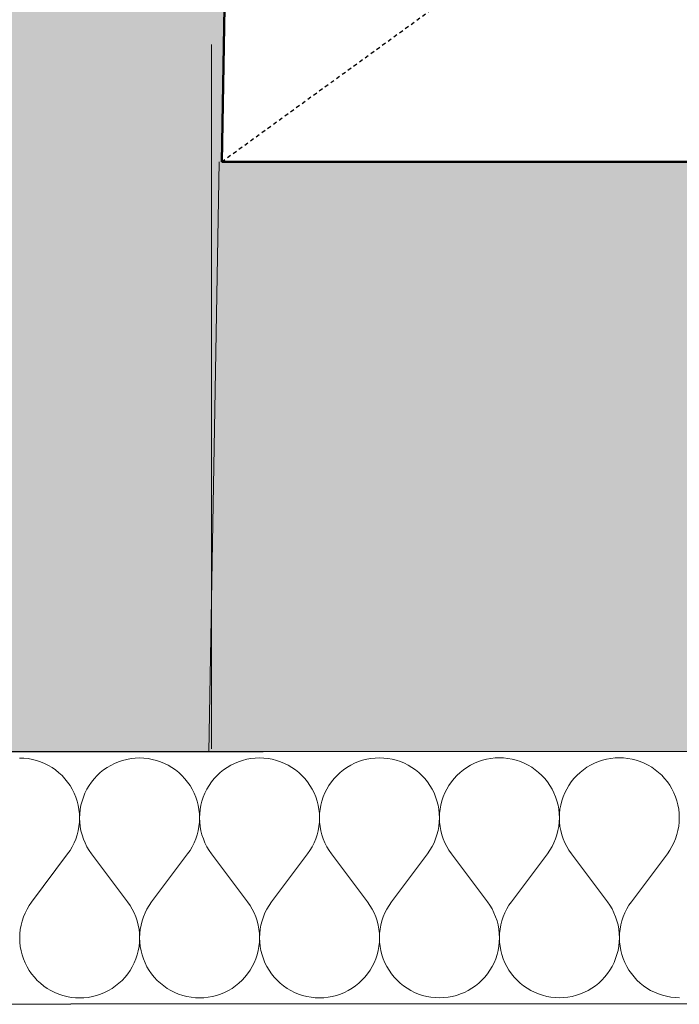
# Model space of a CAD drawing. Header units: millimetres. Extents: x -25972 to 4435, y -2839 to 20217.
# Tile 6 of 110: x -20229 to -19810, y 190 to 815. Entities that reach past the tile are written whole.
import ezdxf

# ---------------------------------------------------------------- set-up
doc = ezdxf.new("R2010")
doc.units = ezdxf.units.MM
doc.header["$MEASUREMENT"] = 0
doc.linetypes.add('Wipeout_Contour', pattern=[1000, 0, -1000])
doc.linetypes.add('Čárkovaná M', pattern=[4.5, 2.5, -2])
for name, color, linetype in [('7._POHLED ZÁPADNÍ_2_2D prvky - obecné', 7, 'Continuous'), ('7._POHLED ZÁPADNÍ_2_3D prvky fasada nove', 7, 'Continuous'), ('7._POHLED ZÁPADNÍ_2_Konstrukce - nosné', 7, 'Continuous'), ('7._POHLED ZÁPADNÍ_2_Nové_Anotace - SP', 7, 'Continuous'), ('7._POHLED ZÁPADNÍ_2_Nové_Konstrukce - nosné', 7, 'Continuous'), ('7._POHLED ZÁPADNÍ_2_Nové_Výplně – Řezové', 7, 'Continuous'), ('7._POHLED ZÁPADNÍ_2_Výplně – Řezové', 7, 'Continuous')]:
    doc.layers.add(name, color=color, linetype=linetype)

# ---------------------------------------------------------------- blocks, each defined once
blk = doc.blocks.new('*X14', base_point=(-26263.07, -5016.56))
at = {"layer": '7._POHLED ZÁPADNÍ_2_Nové_Výplně – Řezové', "color": 21, "linetype": 'Continuous', "lineweight": 20, "true_color": 0xffaaaa}
for p, q in [((-20226.02, 345.94), (-20228.74, 346.04)), ((-20223.32, 345.65), (-20226.02, 345.94)), ((-20220.64, 345.17), (-20223.32, 345.65)), ((-20218, 344.5), (-20220.64, 345.17)), ((-20215.42, 343.64), (-20218, 344.5)), ((-20163.29, 344.53), (-20165.87, 343.66)), ((-20160.65, 345.2), (-20163.29, 344.53)), ((-20157.97, 345.68), (-20160.65, 345.2)), ((-20155.27, 345.98), (-20157.97, 345.68)), ((-20152.55, 346.07), (-20155.27, 345.98)), ((-20149.83, 345.98), (-20152.55, 346.07)), ((-20147.13, 345.69), (-20149.83, 345.98)), ((-20144.45, 345.21), (-20147.13, 345.69)), ((-20141.81, 344.54), (-20144.45, 345.21)), ((-20139.23, 343.68), (-20141.81, 344.54)), ((-20087.1, 344.56), (-20089.68, 343.7)), ((-20084.46, 345.24), (-20087.1, 344.56)), ((-20081.78, 345.72), (-20084.46, 345.24)), ((-20079.08, 346.01), (-20081.78, 345.72)), ((-20076.36, 346.11), (-20079.08, 346.01)), ((-20073.64, 346.02), (-20076.36, 346.11)), ((-20070.94, 345.73), (-20073.64, 346.02)), ((-20068.26, 345.24), (-20070.94, 345.73)), ((-20065.62, 344.57), (-20068.26, 345.24)), ((-20063.04, 343.71), (-20065.62, 344.57)), ((-20010.9, 344.6), (-20013.49, 343.74)), ((-20008.27, 345.27), (-20010.9, 344.6)), ((-20005.59, 345.76), (-20008.27, 345.27)), ((-20002.89, 346.05), (-20005.59, 345.76)), ((-20000.17, 346.15), (-20002.89, 346.05)), ((-19997.45, 346.05), (-20000.17, 346.15)), ((-19994.74, 345.76), (-19997.45, 346.05)), ((-19992.07, 345.28), (-19994.74, 345.76)), ((-19989.43, 344.61), (-19992.07, 345.28)), ((-19986.85, 343.75), (-19989.43, 344.61)), ((-19934.71, 344.63), (-19937.29, 343.77)), ((-19932.08, 345.31), (-19934.71, 344.63)), ((-19929.4, 345.79), (-19932.08, 345.31)), ((-19926.7, 346.09), (-19929.4, 345.79)), ((-19923.98, 346.18), (-19926.7, 346.09)), ((-19921.26, 346.09), (-19923.98, 346.18)), ((-19918.55, 345.8), (-19921.26, 346.09)), ((-19915.88, 345.32), (-19918.55, 345.8)), ((-19913.24, 344.65), (-19915.88, 345.32)), ((-19910.66, 343.79), (-19913.24, 344.65)), ((-19858.52, 344.67), (-19861.1, 343.81)), ((-19855.89, 345.35), (-19858.52, 344.67)), ((-19853.21, 345.83), (-19855.89, 345.35)), ((-19850.51, 346.12), (-19853.21, 345.83)), ((-19847.79, 346.22), (-19850.51, 346.12)), ((-19845.07, 346.13), (-19847.79, 346.22)), ((-19842.36, 345.84), (-19845.07, 346.13)), ((-19839.69, 345.35), (-19842.36, 345.84)), ((-19837.05, 344.68), (-19839.69, 345.35)), ((-19834.47, 343.82), (-19837.05, 344.68)), ((-20212.91, 342.6), (-20215.42, 343.64)), ((-20210.47, 341.38), (-20212.91, 342.6)), ((-20208.13, 340), (-20210.47, 341.38)), ((-20205.9, 338.44), (-20208.13, 340)), ((-20203.78, 336.74), (-20205.9, 338.44)), ((-20175.38, 338.46), (-20177.5, 336.75)), ((-20173.15, 340.01), (-20175.38, 338.46)), ((-20170.81, 341.4), (-20173.15, 340.01)), ((-20168.38, 342.62), (-20170.81, 341.4)), ((-20165.87, 343.66), (-20168.38, 342.62)), ((-20136.72, 342.64), (-20139.23, 343.68)), ((-20134.28, 341.42), (-20136.72, 342.64)), ((-20131.94, 340.03), (-20134.28, 341.42)), ((-20129.71, 338.48), (-20131.94, 340.03)), ((-20127.59, 336.77), (-20129.71, 338.48)), ((-20099.19, 338.5), (-20101.31, 336.79)), ((-20096.96, 340.05), (-20099.19, 338.5)), ((-20094.62, 341.44), (-20096.96, 340.05)), ((-20092.19, 342.66), (-20094.62, 341.44)), ((-20089.68, 343.7), (-20092.19, 342.66)), ((-20060.53, 342.67), (-20063.04, 343.71)), ((-20058.09, 341.46), (-20060.53, 342.67)), ((-20055.75, 340.07), (-20058.09, 341.46)), ((-20053.52, 338.52), (-20055.75, 340.07)), ((-20051.4, 336.81), (-20053.52, 338.52)), ((-20023, 338.53), (-20025.12, 336.82)), ((-20020.77, 340.09), (-20023, 338.53)), ((-20018.43, 341.48), (-20020.77, 340.09)), ((-20016, 342.69), (-20018.43, 341.48)), ((-20013.49, 343.74), (-20016, 342.69)), ((-19984.34, 342.71), (-19986.85, 343.75)), ((-19981.9, 341.49), (-19984.34, 342.71)), ((-19979.56, 340.11), (-19981.9, 341.49)), ((-19977.33, 338.55), (-19979.56, 340.11)), ((-19975.21, 336.85), (-19977.33, 338.55)), ((-19946.81, 338.57), (-19948.93, 336.86)), ((-19944.58, 340.12), (-19946.81, 338.57)), ((-19942.24, 341.51), (-19944.58, 340.12)), ((-19939.81, 342.73), (-19942.24, 341.51)), ((-19937.29, 343.77), (-19939.81, 342.73)), ((-19908.14, 342.75), (-19910.66, 343.79)), ((-19905.71, 341.53), (-19908.14, 342.75)), ((-19903.37, 340.14), (-19905.71, 341.53)), ((-19901.14, 338.59), (-19903.37, 340.14)), ((-19899.02, 336.88), (-19901.14, 338.59)), ((-19870.62, 338.61), (-19872.74, 336.9)), ((-19868.39, 340.16), (-19870.62, 338.61)), ((-19866.05, 341.55), (-19868.39, 340.16)), ((-19863.62, 342.77), (-19866.05, 341.55)), ((-19861.1, 343.81), (-19863.62, 342.77)), ((-19831.95, 342.78), (-19834.47, 343.82)), ((-19829.52, 341.57), (-19831.95, 342.78)), ((-19827.18, 340.18), (-19829.52, 341.57)), ((-19824.95, 338.63), (-19827.18, 340.18)), ((-19822.83, 336.92), (-19824.95, 338.63)), ((-20201.79, 334.88), (-20203.78, 336.74)), ((-20199.93, 332.89), (-20201.79, 334.88)), ((-20198.23, 330.78), (-20199.93, 332.89)), ((-20181.34, 332.9), (-20183.05, 330.78)), ((-20179.49, 334.9), (-20181.34, 332.9)), ((-20177.5, 336.75), (-20179.49, 334.9)), ((-20125.6, 334.92), (-20127.59, 336.77)), ((-20123.74, 332.93), (-20125.6, 334.92)), ((-20122.04, 330.81), (-20123.74, 332.93)), ((-20105.15, 332.94), (-20106.86, 330.82)), ((-20103.3, 334.93), (-20105.15, 332.94)), ((-20101.31, 336.79), (-20103.3, 334.93)), ((-20049.41, 334.96), (-20051.4, 336.81)), ((-20047.55, 332.97), (-20049.41, 334.96)), ((-20045.85, 330.85), (-20047.55, 332.97)), ((-20028.96, 332.98), (-20030.67, 330.86)), ((-20027.11, 334.97), (-20028.96, 332.98)), ((-20025.12, 336.82), (-20027.11, 334.97)), ((-19973.22, 334.99), (-19975.21, 336.85)), ((-19971.36, 333), (-19973.22, 334.99)), ((-19969.66, 330.89), (-19971.36, 333)), ((-19952.77, 333.01), (-19954.48, 330.89)), ((-19950.92, 335.01), (-19952.77, 333.01)), ((-19948.93, 336.86), (-19950.92, 335.01)), ((-19897.03, 335.03), (-19899.02, 336.88)), ((-19895.17, 333.04), (-19897.03, 335.03)), ((-19893.47, 330.92), (-19895.17, 333.04)), ((-19876.58, 333.05), (-19878.29, 330.93)), ((-19874.73, 335.04), (-19876.58, 333.05)), ((-19872.74, 336.9), (-19874.73, 335.04)), ((-19820.84, 335.07), (-19822.83, 336.92)), ((-19818.98, 333.08), (-19820.84, 335.07)), ((-19817.27, 330.96), (-19818.98, 333.08)), ((-20196.68, 328.54), (-20198.23, 330.78)), ((-20195.29, 326.2), (-20196.68, 328.54)), ((-20194.07, 323.77), (-20195.29, 326.2)), ((-20185.98, 326.21), (-20187.2, 323.77)), ((-20184.6, 328.55), (-20185.98, 326.21)), ((-20183.05, 330.78), (-20184.6, 328.55)), ((-20120.48, 328.58), (-20122.04, 330.81)), ((-20119.1, 326.24), (-20120.48, 328.58)), ((-20117.88, 323.81), (-20119.1, 326.24)), ((-20109.79, 326.24), (-20111.01, 323.81)), ((-20108.41, 328.58), (-20109.79, 326.24)), ((-20106.86, 330.82), (-20108.41, 328.58)), ((-20044.29, 328.61), (-20045.85, 330.85)), ((-20042.91, 326.27), (-20044.29, 328.61)), ((-20041.69, 323.84), (-20042.91, 326.27)), ((-20033.6, 326.28), (-20034.82, 323.85)), ((-20032.22, 328.62), (-20033.6, 326.28)), ((-20030.67, 330.86), (-20032.22, 328.62)), ((-19968.1, 328.65), (-19969.66, 330.89)), ((-19966.72, 326.31), (-19968.1, 328.65)), ((-19965.5, 323.88), (-19966.72, 326.31)), ((-19957.41, 326.32), (-19958.63, 323.88)), ((-19956.03, 328.66), (-19957.41, 326.32)), ((-19954.48, 330.89), (-19956.03, 328.66)), ((-19891.91, 328.69), (-19893.47, 330.92)), ((-19890.53, 326.35), (-19891.91, 328.69)), ((-19889.31, 323.92), (-19890.53, 326.35)), ((-19881.22, 326.35), (-19882.44, 323.92)), ((-19879.84, 328.69), (-19881.22, 326.35)), ((-19878.29, 330.93), (-19879.84, 328.69)), ((-19815.72, 328.72), (-19817.27, 330.96)), ((-19814.33, 326.38), (-19815.72, 328.72)), ((-19813.12, 323.95), (-19814.33, 326.38)), ((-20193.03, 321.26), (-20194.07, 323.77)), ((-20192.17, 318.67), (-20193.03, 321.26)), ((-20188.24, 321.26), (-20189.09, 318.68)), ((-20187.2, 323.77), (-20188.24, 321.26)), ((-20116.84, 321.29), (-20117.88, 323.81)), ((-20115.98, 318.71), (-20116.84, 321.29)), ((-20112.05, 321.29), (-20112.9, 318.71)), ((-20111.01, 323.81), (-20112.05, 321.29)), ((-20040.65, 321.33), (-20041.69, 323.84)), ((-20039.79, 318.75), (-20040.65, 321.33)), ((-20035.86, 321.33), (-20036.71, 318.75)), ((-20034.82, 323.85), (-20035.86, 321.33)), ((-19964.46, 321.36), (-19965.5, 323.88)), ((-19963.6, 318.78), (-19964.46, 321.36)), ((-19959.67, 321.37), (-19960.52, 318.79)), ((-19958.63, 323.88), (-19959.67, 321.37)), ((-19888.27, 321.4), (-19889.31, 323.92)), ((-19887.41, 318.82), (-19888.27, 321.4)), ((-19883.48, 321.4), (-19884.33, 318.82)), ((-19882.44, 323.92), (-19883.48, 321.4)), ((-19812.08, 321.44), (-19813.12, 323.95)), ((-19811.22, 318.86), (-19812.08, 321.44)), ((-20191.5, 316.04), (-20192.17, 318.67)), ((-20191.01, 313.36), (-20191.5, 316.04)), ((-20190.72, 310.66), (-20191.01, 313.36)), ((-20190.24, 313.36), (-20190.53, 310.66)), ((-20189.76, 316.04), (-20190.24, 313.36)), ((-20189.09, 318.68), (-20189.76, 316.04)), ((-20115.31, 316.07), (-20115.98, 318.71)), ((-20114.82, 313.4), (-20115.31, 316.07)), ((-20114.53, 310.69), (-20114.82, 313.4)), ((-20114.05, 313.4), (-20114.34, 310.69)), ((-20113.57, 316.08), (-20114.05, 313.4)), ((-20112.9, 318.71), (-20113.57, 316.08)), ((-20039.12, 316.11), (-20039.79, 318.75)), ((-20038.63, 313.43), (-20039.12, 316.11)), ((-20038.34, 310.73), (-20038.63, 313.43)), ((-20037.86, 313.43), (-20038.15, 310.73)), ((-20037.38, 316.11), (-20037.86, 313.43)), ((-20036.71, 318.75), (-20037.38, 316.11)), ((-19962.92, 316.15), (-19963.6, 318.78)), ((-19962.44, 313.47), (-19962.92, 316.15)), ((-19962.15, 310.77), (-19962.44, 313.47)), ((-19961.67, 313.47), (-19961.96, 310.77)), ((-19961.19, 316.15), (-19961.67, 313.47)), ((-19960.52, 318.79), (-19961.19, 316.15)), ((-19886.73, 316.18), (-19887.41, 318.82)), ((-19886.25, 313.51), (-19886.73, 316.18)), ((-19885.96, 310.8), (-19886.25, 313.51)), ((-19885.48, 313.51), (-19885.77, 310.8)), ((-19885, 316.19), (-19885.48, 313.51)), ((-19884.33, 318.82), (-19885, 316.19)), ((-19810.54, 316.22), (-19811.22, 318.86)), ((-19810.06, 313.54), (-19810.54, 316.22)), ((-19809.77, 310.84), (-19810.06, 313.54)), ((-20190.63, 307.94), (-20190.72, 310.66)), ((-20190.72, 305.22), (-20190.63, 307.94)), ((-20190.53, 310.66), (-20190.63, 307.94)), ((-20190.63, 307.94), (-20190.53, 305.22)), ((-20114.44, 307.97), (-20114.53, 310.69)), ((-20114.53, 305.25), (-20114.44, 307.97)), ((-20114.34, 310.69), (-20114.44, 307.97)), ((-20114.44, 307.97), (-20114.34, 305.25)), ((-20038.25, 308.01), (-20038.34, 310.73)), ((-20038.34, 305.29), (-20038.25, 308.01)), ((-20038.15, 310.73), (-20038.25, 308.01)), ((-20038.25, 308.01), (-20038.15, 305.29)), ((-19962.05, 308.05), (-19962.15, 310.77)), ((-19962.15, 305.33), (-19962.05, 308.05)), ((-19961.96, 310.77), (-19962.05, 308.05)), ((-19962.05, 308.05), (-19961.95, 305.33)), ((-19885.86, 308.08), (-19885.96, 310.8)), ((-19885.96, 305.36), (-19885.86, 308.08)), ((-19885.77, 310.8), (-19885.86, 308.08)), ((-19885.86, 308.08), (-19885.76, 305.36)), ((-19809.67, 308.12), (-19809.77, 310.84)), ((-19809.77, 305.4), (-19809.67, 308.12)), ((-20191.5, 299.84), (-20191.02, 302.51)), ((-20191.02, 302.51), (-20190.72, 305.22)), ((-20190.53, 305.22), (-20190.23, 302.51)), ((-20190.23, 302.51), (-20189.75, 299.84)), ((-20115.31, 299.87), (-20114.82, 302.55)), ((-20114.82, 302.55), (-20114.53, 305.25)), ((-20114.34, 305.25), (-20114.04, 302.55)), ((-20114.04, 302.55), (-20113.56, 299.87)), ((-20039.12, 299.91), (-20038.63, 302.59)), ((-20038.63, 302.59), (-20038.34, 305.29)), ((-20038.15, 305.29), (-20037.85, 302.59)), ((-20037.85, 302.59), (-20037.37, 299.91)), ((-19962.93, 299.95), (-19962.44, 302.62)), ((-19962.44, 302.62), (-19962.15, 305.33)), ((-19961.95, 305.33), (-19961.66, 302.62)), ((-19961.66, 302.62), (-19961.17, 299.95)), ((-19886.74, 299.98), (-19886.25, 302.66)), ((-19886.25, 302.66), (-19885.96, 305.36)), ((-19885.76, 305.36), (-19885.47, 302.66)), ((-19885.47, 302.66), (-19884.98, 299.98)), ((-19810.55, 300.02), (-19810.06, 302.7)), ((-19810.06, 302.7), (-19809.77, 305.4)), ((-20194.07, 292.11), (-20193.03, 294.62)), ((-20193.03, 294.62), (-20192.17, 297.2)), ((-20192.17, 297.2), (-20191.5, 299.84)), ((-20189.75, 299.84), (-20189.07, 297.2)), ((-20189.07, 297.2), (-20188.21, 294.62)), ((-20188.21, 294.62), (-20187.16, 292.11)), ((-20117.88, 292.14), (-20116.84, 294.66)), ((-20116.84, 294.66), (-20115.98, 297.24)), ((-20115.98, 297.24), (-20115.31, 299.87)), ((-20113.56, 299.87), (-20112.88, 297.24)), ((-20112.88, 297.24), (-20112.02, 294.66)), ((-20112.02, 294.66), (-20110.97, 292.15)), ((-20041.69, 292.18), (-20040.65, 294.69)), ((-20040.65, 294.69), (-20039.79, 297.27)), ((-20039.79, 297.27), (-20039.12, 299.91)), ((-20037.37, 299.91), (-20036.69, 297.27)), ((-20036.69, 297.27), (-20035.83, 294.69)), ((-20035.83, 294.69), (-20034.78, 292.18)), ((-19965.5, 292.22), (-19964.46, 294.73)), ((-19964.46, 294.73), (-19963.6, 297.31)), ((-19963.6, 297.31), (-19962.93, 299.95)), ((-19961.17, 299.95), (-19960.5, 297.31)), ((-19960.5, 297.31), (-19959.64, 294.73)), ((-19959.64, 294.73), (-19958.59, 292.22)), ((-19889.31, 292.25), (-19888.27, 294.77)), ((-19888.27, 294.77), (-19887.41, 297.35)), ((-19887.41, 297.35), (-19886.74, 299.98)), ((-19884.98, 299.98), (-19884.31, 297.35)), ((-19884.31, 297.35), (-19883.45, 294.77)), ((-19883.45, 294.77), (-19882.4, 292.26)), ((-19813.12, 292.29), (-19812.08, 294.8)), ((-19812.08, 294.8), (-19811.22, 297.38)), ((-19811.22, 297.38), (-19810.55, 300.02)), ((-20196.68, 287.33), (-20195.29, 289.67)), ((-20195.29, 289.67), (-20194.07, 292.11)), ((-20187.16, 292.11), (-20185.94, 289.68)), ((-20185.94, 289.68), (-20184.55, 287.34)), ((-20120.49, 287.37), (-20119.1, 289.71)), ((-20119.1, 289.71), (-20117.88, 292.14)), ((-20110.97, 292.15), (-20109.75, 289.71)), ((-20109.75, 289.71), (-20108.36, 287.38)), ((-20044.3, 287.41), (-20042.91, 289.75)), ((-20042.91, 289.75), (-20041.69, 292.18)), ((-20034.78, 292.18), (-20033.56, 289.75)), ((-20033.56, 289.75), (-20032.17, 287.41)), ((-19968.11, 287.44), (-19966.72, 289.78)), ((-19966.72, 289.78), (-19965.5, 292.22)), ((-19958.59, 292.22), (-19957.37, 289.79)), ((-19957.37, 289.79), (-19955.98, 287.45)), ((-19891.92, 287.48), (-19890.53, 289.82)), ((-19890.53, 289.82), (-19889.31, 292.25)), ((-19882.4, 292.26), (-19881.18, 289.82)), ((-19881.18, 289.82), (-19879.79, 287.49)), ((-19815.73, 287.52), (-19814.34, 289.86)), ((-19814.34, 289.86), (-19813.12, 292.29)), ((-20198.23, 285.1), (-20221.08, 254.61)), ((-20198.23, 285.1), (-20196.68, 287.33)), ((-20184.55, 287.34), (-20183, 285.11)), ((-20183, 285.11), (-20160.12, 254.64)), ((-20122.04, 285.14), (-20144.89, 254.65)), ((-20122.04, 285.14), (-20120.49, 287.37)), ((-20108.36, 287.38), (-20106.81, 285.14)), ((-20106.81, 285.14), (-20083.93, 254.68)), ((-20045.85, 285.17), (-20068.7, 254.69)), ((-20045.85, 285.17), (-20044.3, 287.41)), ((-20032.17, 287.41), (-20030.62, 285.18)), ((-20030.62, 285.18), (-20007.74, 254.72)), ((-19969.66, 285.21), (-19992.51, 254.72)), ((-19969.66, 285.21), (-19968.11, 287.44)), ((-19955.98, 287.45), (-19954.42, 285.22)), ((-19954.42, 285.22), (-19931.55, 254.75)), ((-19893.47, 285.25), (-19916.32, 254.76)), ((-19893.47, 285.25), (-19891.92, 287.48)), ((-19879.79, 287.49), (-19878.23, 285.25)), ((-19878.23, 285.25), (-19855.36, 254.79)), ((-19817.28, 285.28), (-19840.12, 254.8)), ((-19817.28, 285.28), (-19815.73, 287.52)), ((-20222.63, 252.38), (-20224.02, 250.04)), ((-20221.08, 254.61), (-20222.63, 252.38)), ((-20158.57, 252.41), (-20160.12, 254.64)), ((-20157.18, 250.07), (-20158.57, 252.41)), ((-20146.44, 252.42), (-20147.83, 250.08)), ((-20144.89, 254.65), (-20146.44, 252.42)), ((-20082.38, 252.45), (-20083.93, 254.68)), ((-20080.99, 250.11), (-20082.38, 252.45)), ((-20079.77, 247.68), (-20080.99, 250.11)), ((-20071.64, 250.11), (-20072.86, 247.68)), ((-20070.25, 252.45), (-20071.64, 250.11)), ((-20068.7, 254.69), (-20070.25, 252.45)), ((-20006.19, 252.48), (-20007.74, 254.72)), ((-20004.8, 250.15), (-20006.19, 252.48)), ((-20003.58, 247.71), (-20004.8, 250.15)), ((-19995.45, 250.15), (-19996.67, 247.72)), ((-19994.06, 252.49), (-19995.45, 250.15)), ((-19992.51, 254.72), (-19994.06, 252.49)), ((-19930, 252.52), (-19931.55, 254.75)), ((-19928.61, 250.18), (-19930, 252.52)), ((-19927.39, 247.75), (-19928.61, 250.18)), ((-19919.26, 250.19), (-19920.48, 247.75)), ((-19917.87, 252.53), (-19919.26, 250.19)), ((-19916.32, 254.76), (-19917.87, 252.53)), ((-19853.81, 252.56), (-19855.36, 254.79)), ((-19852.42, 250.22), (-19853.81, 252.56)), ((-19851.2, 247.79), (-19852.42, 250.22)), ((-19843.07, 250.22), (-19844.28, 247.79)), ((-19841.68, 252.56), (-19843.07, 250.22)), ((-19840.12, 254.8), (-19841.68, 252.56)), ((-20226.28, 245.09), (-20227.14, 242.51)), ((-20225.24, 247.61), (-20226.28, 245.09)), ((-20224.02, 250.04), (-20225.24, 247.61)), ((-20155.96, 247.64), (-20157.18, 250.07)), ((-20154.91, 245.13), (-20155.96, 247.64)), ((-20154.05, 242.55), (-20154.91, 245.13)), ((-20150.09, 245.13), (-20150.95, 242.55)), ((-20149.05, 247.64), (-20150.09, 245.13)), ((-20147.83, 250.08), (-20149.05, 247.64)), ((-20078.72, 245.17), (-20079.77, 247.68)), ((-20077.86, 242.59), (-20078.72, 245.17)), ((-20073.9, 245.17), (-20074.76, 242.59)), ((-20072.86, 247.68), (-20073.9, 245.17)), ((-20002.53, 245.2), (-20003.58, 247.71)), ((-20001.67, 242.62), (-20002.53, 245.2)), ((-19997.71, 245.2), (-19998.57, 242.62)), ((-19996.67, 247.72), (-19997.71, 245.2)), ((-19926.34, 245.24), (-19927.39, 247.75)), ((-19925.48, 242.66), (-19926.34, 245.24)), ((-19921.52, 245.24), (-19922.38, 242.66)), ((-19920.48, 247.75), (-19921.52, 245.24)), ((-19850.15, 245.28), (-19851.2, 247.79)), ((-19849.29, 242.69), (-19850.15, 245.28)), ((-19845.33, 245.28), (-19846.19, 242.7)), ((-19844.28, 247.79), (-19845.33, 245.28)), ((-20227.81, 239.88), (-20228.3, 237.2)), ((-20227.14, 242.51), (-20227.81, 239.88)), ((-20153.37, 239.91), (-20154.05, 242.55)), ((-20152.89, 237.24), (-20153.37, 239.91)), ((-20151.62, 239.91), (-20152.11, 237.24)), ((-20150.95, 242.55), (-20151.62, 239.91)), ((-20077.18, 239.95), (-20077.86, 242.59)), ((-20076.7, 237.27), (-20077.18, 239.95)), ((-20075.43, 239.95), (-20075.92, 237.27)), ((-20074.76, 242.59), (-20075.43, 239.95)), ((-20000.99, 239.99), (-20001.67, 242.62)), ((-20000.51, 237.31), (-20000.99, 239.99)), ((-19999.24, 239.99), (-19999.72, 237.31)), ((-19998.57, 242.62), (-19999.24, 239.99)), ((-19924.8, 240.02), (-19925.48, 242.66)), ((-19924.32, 237.35), (-19924.8, 240.02)), ((-19923.05, 240.02), (-19923.53, 237.35)), ((-19922.38, 242.66), (-19923.05, 240.02)), ((-19848.61, 240.06), (-19849.29, 242.69)), ((-19848.13, 237.38), (-19848.61, 240.06)), ((-19846.86, 240.06), (-19847.34, 237.38)), ((-19846.19, 242.7), (-19846.86, 240.06)), ((-20228.59, 234.5), (-20228.69, 231.78)), ((-20228.69, 231.78), (-20228.59, 229.06)), ((-20228.3, 237.2), (-20228.59, 234.5)), ((-20152.59, 234.53), (-20152.89, 237.24)), ((-20152.49, 231.81), (-20152.59, 234.53)), ((-20152.59, 229.09), (-20152.49, 231.81)), ((-20152.4, 234.53), (-20152.49, 231.81)), ((-20152.49, 231.81), (-20152.4, 229.09)), ((-20152.11, 237.24), (-20152.4, 234.53)), ((-20076.4, 234.57), (-20076.7, 237.27)), ((-20076.3, 231.85), (-20076.4, 234.57)), ((-20076.4, 229.13), (-20076.3, 231.85)), ((-20076.21, 234.57), (-20076.3, 231.85)), ((-20076.3, 231.85), (-20076.21, 229.13)), ((-20075.92, 237.27), (-20076.21, 234.57)), ((-20000.21, 234.61), (-20000.51, 237.31)), ((-20000.11, 231.89), (-20000.21, 234.61)), ((-20000.21, 229.17), (-20000.11, 231.89)), ((-20000.02, 234.61), (-20000.11, 231.89)), ((-20000.11, 231.89), (-20000.02, 229.17)), ((-19999.72, 237.31), (-20000.02, 234.61)), ((-19924.02, 234.64), (-19924.32, 237.35)), ((-19923.92, 231.92), (-19924.02, 234.64)), ((-19924.02, 229.2), (-19923.92, 231.92)), ((-19923.83, 234.64), (-19923.92, 231.92)), ((-19923.92, 231.92), (-19923.83, 229.2)), ((-19923.53, 237.35), (-19923.83, 234.64)), ((-19847.83, 234.68), (-19848.13, 237.38)), ((-19847.73, 231.96), (-19847.83, 234.68)), ((-19847.83, 229.24), (-19847.73, 231.96)), ((-19847.64, 234.68), (-19847.73, 231.96)), ((-19847.73, 231.96), (-19847.64, 229.24)), ((-19847.34, 237.38), (-19847.64, 234.68)), ((-20228.59, 229.06), (-20228.3, 226.35)), ((-20228.3, 226.35), (-20227.82, 223.68)), ((-20153.36, 223.71), (-20152.88, 226.39)), ((-20152.88, 226.39), (-20152.59, 229.09)), ((-20152.4, 229.09), (-20152.11, 226.39)), ((-20152.11, 226.39), (-20151.62, 223.71)), ((-20077.17, 223.75), (-20076.69, 226.43)), ((-20076.69, 226.43), (-20076.4, 229.13)), ((-20076.21, 229.13), (-20075.92, 226.43)), ((-20075.92, 226.43), (-20075.43, 223.75)), ((-20000.98, 223.78), (-20000.5, 226.46)), ((-20000.5, 226.46), (-20000.21, 229.17)), ((-20000.02, 229.17), (-19999.73, 226.46)), ((-19999.73, 226.46), (-19999.24, 223.79)), ((-19924.79, 223.82), (-19924.31, 226.5)), ((-19924.31, 226.5), (-19924.02, 229.2)), ((-19923.83, 229.2), (-19923.54, 226.5)), ((-19923.54, 226.5), (-19923.05, 223.82)), ((-19848.59, 223.86), (-19848.11, 226.54)), ((-19848.11, 226.54), (-19847.83, 229.24)), ((-19847.64, 229.24), (-19847.35, 226.54)), ((-19847.35, 226.54), (-19846.86, 223.86)), ((-20227.82, 223.68), (-20227.14, 221.04)), ((-20227.14, 221.04), (-20226.28, 218.46)), ((-20154.88, 218.49), (-20154.03, 221.07)), ((-20154.03, 221.07), (-20153.36, 223.71)), ((-20151.62, 223.71), (-20150.95, 221.08)), ((-20150.95, 221.08), (-20150.09, 218.49)), ((-20078.69, 218.53), (-20077.84, 221.11)), ((-20077.84, 221.11), (-20077.17, 223.75)), ((-20075.43, 223.75), (-20074.76, 221.11)), ((-20074.76, 221.11), (-20073.9, 218.53)), ((-20002.5, 218.57), (-20001.65, 221.15)), ((-20001.65, 221.15), (-20000.98, 223.78)), ((-19999.24, 223.79), (-19998.57, 221.15)), ((-19998.57, 221.15), (-19997.71, 218.57)), ((-19926.31, 218.6), (-19925.46, 221.18)), ((-19925.46, 221.18), (-19924.79, 223.82)), ((-19923.05, 223.82), (-19922.38, 221.19)), ((-19922.38, 221.19), (-19921.52, 218.6)), ((-19850.12, 218.64), (-19849.27, 221.22)), ((-19849.27, 221.22), (-19848.59, 223.86)), ((-19846.86, 223.86), (-19846.19, 221.22)), ((-19846.19, 221.22), (-19845.33, 218.64)), ((-20226.28, 218.46), (-20225.24, 215.94)), ((-20225.24, 215.94), (-20224.02, 213.51)), ((-20224.02, 213.51), (-20222.64, 211.17)), ((-20158.52, 211.2), (-20157.14, 213.54)), ((-20157.14, 213.54), (-20155.92, 215.98)), ((-20155.92, 215.98), (-20154.88, 218.49)), ((-20150.09, 218.49), (-20149.05, 215.98)), ((-20149.05, 215.98), (-20147.83, 213.55)), ((-20147.83, 213.55), (-20146.45, 211.21)), ((-20082.33, 211.24), (-20080.95, 213.58)), ((-20080.95, 213.58), (-20079.73, 216.01)), ((-20079.73, 216.01), (-20078.69, 218.53)), ((-20073.9, 218.53), (-20072.86, 216.02)), ((-20072.86, 216.02), (-20071.64, 213.59)), ((-20071.64, 213.59), (-20070.26, 211.25)), ((-20006.14, 211.28), (-20004.76, 213.62)), ((-20004.76, 213.62), (-20003.54, 216.05)), ((-20003.54, 216.05), (-20002.5, 218.57)), ((-19997.71, 218.57), (-19996.67, 216.05)), ((-19996.67, 216.05), (-19995.45, 213.62)), ((-19995.45, 213.62), (-19994.06, 211.28)), ((-19929.95, 211.31), (-19928.57, 213.65)), ((-19928.57, 213.65), (-19927.35, 216.09)), ((-19927.35, 216.09), (-19926.31, 218.6)), ((-19921.52, 218.6), (-19920.48, 216.09)), ((-19920.48, 216.09), (-19919.26, 213.66)), ((-19919.26, 213.66), (-19917.87, 211.32)), ((-19853.76, 211.35), (-19852.38, 213.69)), ((-19852.38, 213.69), (-19851.16, 216.12)), ((-19851.16, 216.12), (-19850.12, 218.64)), ((-19845.33, 218.64), (-19844.29, 216.13)), ((-19844.29, 216.13), (-19843.07, 213.7)), ((-19843.07, 213.7), (-19841.68, 211.36)), ((-20222.64, 211.17), (-20221.08, 208.94)), ((-20221.08, 208.94), (-20219.38, 206.82)), ((-20219.38, 206.82), (-20217.52, 204.83)), ((-20163.63, 204.85), (-20161.78, 206.85)), ((-20161.78, 206.85), (-20160.07, 208.97)), ((-20160.07, 208.97), (-20158.52, 211.2)), ((-20146.45, 211.21), (-20144.89, 208.97)), ((-20144.89, 208.97), (-20143.19, 206.86)), ((-20143.19, 206.86), (-20141.33, 204.87)), ((-20087.44, 204.89), (-20085.59, 206.88)), ((-20085.59, 206.88), (-20083.88, 209)), ((-20083.88, 209), (-20082.33, 211.24)), ((-20070.26, 211.25), (-20068.7, 209.01)), ((-20068.7, 209.01), (-20067, 206.89)), ((-20067, 206.89), (-20065.14, 204.9)), ((-20011.25, 204.93), (-20009.4, 206.92)), ((-20009.4, 206.92), (-20007.69, 209.04)), ((-20007.69, 209.04), (-20006.14, 211.28)), ((-19994.06, 211.28), (-19992.51, 209.05)), ((-19992.51, 209.05), (-19990.81, 206.93)), ((-19990.81, 206.93), (-19988.95, 204.94)), ((-19935.06, 204.96), (-19933.21, 206.96)), ((-19933.21, 206.96), (-19931.5, 209.08)), ((-19931.5, 209.08), (-19929.95, 211.31)), ((-19917.87, 211.32), (-19916.32, 209.08)), ((-19916.32, 209.08), (-19914.62, 206.97)), ((-19914.62, 206.97), (-19912.76, 204.98)), ((-19858.87, 205), (-19857.02, 206.99)), ((-19857.02, 206.99), (-19855.31, 209.11)), ((-19855.31, 209.11), (-19853.76, 211.35)), ((-19841.68, 211.36), (-19840.13, 209.12)), ((-19840.13, 209.12), (-19838.42, 207)), ((-19838.42, 207), (-19836.57, 205.01)), ((-20217.52, 204.83), (-20215.53, 202.98)), ((-20215.53, 202.98), (-20213.41, 201.27)), ((-20213.41, 201.27), (-20211.18, 199.72)), ((-20169.97, 199.74), (-20167.74, 201.29)), ((-20167.74, 201.29), (-20165.62, 203)), ((-20165.62, 203), (-20163.63, 204.85)), ((-20141.33, 204.87), (-20139.34, 203.01)), ((-20139.34, 203.01), (-20137.22, 201.31)), ((-20137.22, 201.31), (-20134.99, 199.75)), ((-20093.78, 199.77), (-20091.55, 201.33)), ((-20091.55, 201.33), (-20089.43, 203.04)), ((-20089.43, 203.04), (-20087.44, 204.89)), ((-20065.14, 204.9), (-20063.15, 203.05)), ((-20063.15, 203.05), (-20061.03, 201.34)), ((-20061.03, 201.34), (-20058.8, 199.79)), ((-20017.59, 199.81), (-20015.36, 201.36)), ((-20015.36, 201.36), (-20013.24, 203.07)), ((-20013.24, 203.07), (-20011.25, 204.93)), ((-19988.95, 204.94), (-19986.96, 203.09)), ((-19986.96, 203.09), (-19984.84, 201.38)), ((-19984.84, 201.38), (-19982.61, 199.83)), ((-19941.4, 199.85), (-19939.17, 201.4)), ((-19939.17, 201.4), (-19937.05, 203.11)), ((-19937.05, 203.11), (-19935.06, 204.96)), ((-19912.76, 204.98), (-19910.77, 203.12)), ((-19910.77, 203.12), (-19908.65, 201.42)), ((-19908.65, 201.42), (-19906.42, 199.86)), ((-19865.21, 199.88), (-19862.98, 201.44)), ((-19862.98, 201.44), (-19860.86, 203.15)), ((-19860.86, 203.15), (-19858.87, 205)), ((-19836.57, 205.01), (-19834.58, 203.16)), ((-19834.58, 203.16), (-19832.46, 201.45)), ((-19832.46, 201.45), (-19830.23, 199.9)), ((-20211.18, 199.72), (-20208.84, 198.33)), ((-20208.84, 198.33), (-20206.4, 197.11)), ((-20206.4, 197.11), (-20203.89, 196.07)), ((-20203.89, 196.07), (-20201.31, 195.21)), ((-20201.31, 195.21), (-20198.67, 194.54)), ((-20198.67, 194.54), (-20196, 194.06)), ((-20196, 194.06), (-20193.29, 193.77)), ((-20187.85, 193.77), (-20185.15, 194.07)), ((-20185.15, 194.07), (-20182.47, 194.55)), ((-20182.47, 194.55), (-20179.84, 195.22)), ((-20179.84, 195.22), (-20177.25, 196.09)), ((-20177.25, 196.09), (-20174.74, 197.13)), ((-20174.74, 197.13), (-20172.31, 198.35)), ((-20172.31, 198.35), (-20169.97, 199.74)), ((-20134.99, 199.75), (-20132.65, 198.37)), ((-20132.65, 198.37), (-20130.21, 197.15)), ((-20130.21, 197.15), (-20127.7, 196.11)), ((-20127.7, 196.11), (-20125.12, 195.25)), ((-20125.12, 195.25), (-20122.48, 194.58)), ((-20122.48, 194.58), (-20119.8, 194.1)), ((-20119.8, 194.1), (-20117.1, 193.81)), ((-20111.66, 193.81), (-20108.96, 194.1)), ((-20108.96, 194.1), (-20106.28, 194.59)), ((-20106.28, 194.59), (-20103.64, 195.26)), ((-20103.64, 195.26), (-20101.06, 196.12)), ((-20101.06, 196.12), (-20098.55, 197.16)), ((-20098.55, 197.16), (-20096.12, 198.38)), ((-20096.12, 198.38), (-20093.78, 199.77)), ((-20058.8, 199.79), (-20056.46, 198.4)), ((-20056.46, 198.4), (-20054.02, 197.19)), ((-20054.02, 197.19), (-20051.51, 196.15)), ((-20051.51, 196.15), (-20048.93, 195.29)), ((-20048.93, 195.29), (-20046.29, 194.62)), ((-20046.29, 194.62), (-20043.61, 194.13)), ((-20043.61, 194.13), (-20040.91, 193.84)), ((-20040.91, 193.84), (-20038.19, 193.75)), ((-20038.19, 193.75), (-20035.47, 193.85)), ((-20035.47, 193.85), (-20032.77, 194.14)), ((-20032.77, 194.14), (-20030.09, 194.62)), ((-20030.09, 194.62), (-20027.45, 195.3)), ((-20027.45, 195.3), (-20024.87, 196.16)), ((-20024.87, 196.16), (-20022.36, 197.2)), ((-20022.36, 197.2), (-20019.93, 198.42)), ((-20019.93, 198.42), (-20017.59, 199.81)), ((-19982.61, 199.83), (-19980.27, 198.44)), ((-19980.27, 198.44), (-19977.83, 197.22)), ((-19977.83, 197.22), (-19975.32, 196.18)), ((-19975.32, 196.18), (-19972.74, 195.32)), ((-19972.74, 195.32), (-19970.1, 194.65)), ((-19970.1, 194.65), (-19967.42, 194.17)), ((-19967.42, 194.17), (-19964.72, 193.88)), ((-19964.72, 193.88), (-19962, 193.79)), ((-19962, 193.79), (-19959.28, 193.88)), ((-19959.28, 193.88), (-19956.58, 194.18)), ((-19956.58, 194.18), (-19953.9, 194.66)), ((-19953.9, 194.66), (-19951.26, 195.33)), ((-19951.26, 195.33), (-19948.68, 196.2)), ((-19948.68, 196.2), (-19946.17, 197.24)), ((-19946.17, 197.24), (-19943.74, 198.46)), ((-19943.74, 198.46), (-19941.4, 199.85)), ((-19906.42, 199.86), (-19904.08, 198.48)), ((-19904.08, 198.48), (-19901.64, 197.26)), ((-19901.64, 197.26), (-19899.13, 196.22)), ((-19899.13, 196.22), (-19896.55, 195.36)), ((-19896.55, 195.36), (-19893.91, 194.69)), ((-19893.91, 194.69), (-19891.23, 194.21)), ((-19891.23, 194.21), (-19888.53, 193.92)), ((-19888.53, 193.92), (-19885.81, 193.82)), ((-19885.81, 193.82), (-19883.09, 193.92)), ((-19883.09, 193.92), (-19880.39, 194.21)), ((-19880.39, 194.21), (-19877.71, 194.7)), ((-19877.71, 194.7), (-19875.07, 195.37)), ((-19875.07, 195.37), (-19872.49, 196.23)), ((-19872.49, 196.23), (-19869.98, 197.27)), ((-19869.98, 197.27), (-19867.55, 198.49)), ((-19867.55, 198.49), (-19865.21, 199.88)), ((-19830.23, 199.9), (-19827.89, 198.51)), ((-19827.89, 198.51), (-19825.45, 197.3)), ((-19825.45, 197.3), (-19822.94, 196.26)), ((-19822.94, 196.26), (-19820.36, 195.4)), ((-19820.36, 195.4), (-19817.72, 194.73)), ((-19817.72, 194.73), (-19815.04, 194.24)), ((-19815.04, 194.24), (-19812.34, 193.95)), ((-19812.34, 193.95), (-19809.62, 193.86)), ((-20193.29, 193.77), (-20190.57, 193.68)), ((-20190.57, 193.68), (-20187.85, 193.77)), ((-20117.1, 193.81), (-20114.38, 193.71)), ((-20114.38, 193.71), (-20111.66, 193.81))]:
    blk.add_line(p, q, dxfattribs=at)

msp = doc.modelspace()

# ---------------------------------------------------------------- hatches: boundary and pattern name
at = {"layer": '7._POHLED ZÁPADNÍ_2_Výplně – Řezové', "linetype": 'Continuous', "lineweight": 13}
for points in [[(-20475.4, 724.73), (-20100.34, 724.73), (-20086.22, 1534.36), (-20461.17, 1540.89)], [(-20100.34, 724.73), (-20481.93, 349.73), (-20106.88, 349.73)], [(-20475.4, 724.73), (-20481.93, 349.73), (-20100.34, 724.73)], [(-20100.34, 724.73), (-20106.88, 349.73), (-18851.9, 349.73), (-18851.9, 724.73)]]:
    msp.add_hatch(color=254, dxfattribs=at).paths.add_polyline_path(points)

# ---------------------------------------------------------------- linework, layer by layer
at = {"layer": '7._POHLED ZÁPADNÍ_2_Konstrukce - nosné', "color": 251, "linetype": 'Continuous', "lineweight": 13, "true_color": 0x6a6a6a}
msp.add_line((-20106.88, 351.87), (-20106.88, 799.14), dxfattribs=at)
at = {"layer": '7._POHLED ZÁPADNÍ_2_Konstrukce - nosné', "color": 7, "linetype": 'Continuous', "lineweight": 50, "flags": 128}
for points in [[(-20100.34, 724.73), (-20086.22, 1534.36)], [(-18851.9, 724.73), (-20100.34, 724.73)], [(-20481.93, 349.73), (-20106.88, 349.73)], [(-20106.88, 349.73), (-18851.9, 349.73)]]:
    msp.add_lwpolyline(points, dxfattribs=at)
at = {"layer": '7._POHLED ZÁPADNÍ_2_Nové_Anotace - SP', "color": 1, "linetype": 'Čárkovaná M', "lineweight": 25}
msp.add_line((-20100.34, 724.73), (-16261.88, 3507.47), dxfattribs=at)

# ---------------------------------------------------------------- next in the draw order: wipeouts: each hides what was drawn before it
at = {"color": 254, "linetype": 'Wipeout_Contour', "lineweight": 0, "ltscale": 97531.977245}
msp.add_wipeout([(-20484.72, 189.72), (-18851.17, 190.51), (-18851.24, 340.51), (-18851.24, 350.51), (-20481.93, 349.73)], dxfattribs=at).dxf.layer = '7._POHLED ZÁPADNÍ_2_Nové_Výplně – Řezové'

# ---------------------------------------------------------------- next in the draw order: linework, layer by layer
at = {"layer": '7._POHLED ZÁPADNÍ_2_2D prvky - obecné', "color": 8, "linetype": 'Continuous', "lineweight": 13}
msp.add_line((-20101.89, 724.73), (-20108.49, 349.73), dxfattribs=at)
at = {"layer": '7._POHLED ZÁPADNÍ_2_Nové_Konstrukce - nosné', "color": 1, "linetype": 'Continuous', "lineweight": 25, "flags": 128}
for points in [[(-18851.24, 350.51), (-20481.93, 349.73)], [(-20644.75, 189.65), (-18851.17, 190.51)]]:
    msp.add_lwpolyline(points, dxfattribs=at)

# ---------------------------------------------------------------- next in the draw order: block references
at = {"layer": '7._POHLED ZÁPADNÍ_2_3D prvky fasada nove', "color": 9, "linetype": 'Continuous', "lineweight": 13}
msp.add_blockref('*X14', (-26263.07, -5016.56), dxfattribs=at)

doc.saveas('drawing.dxf')
